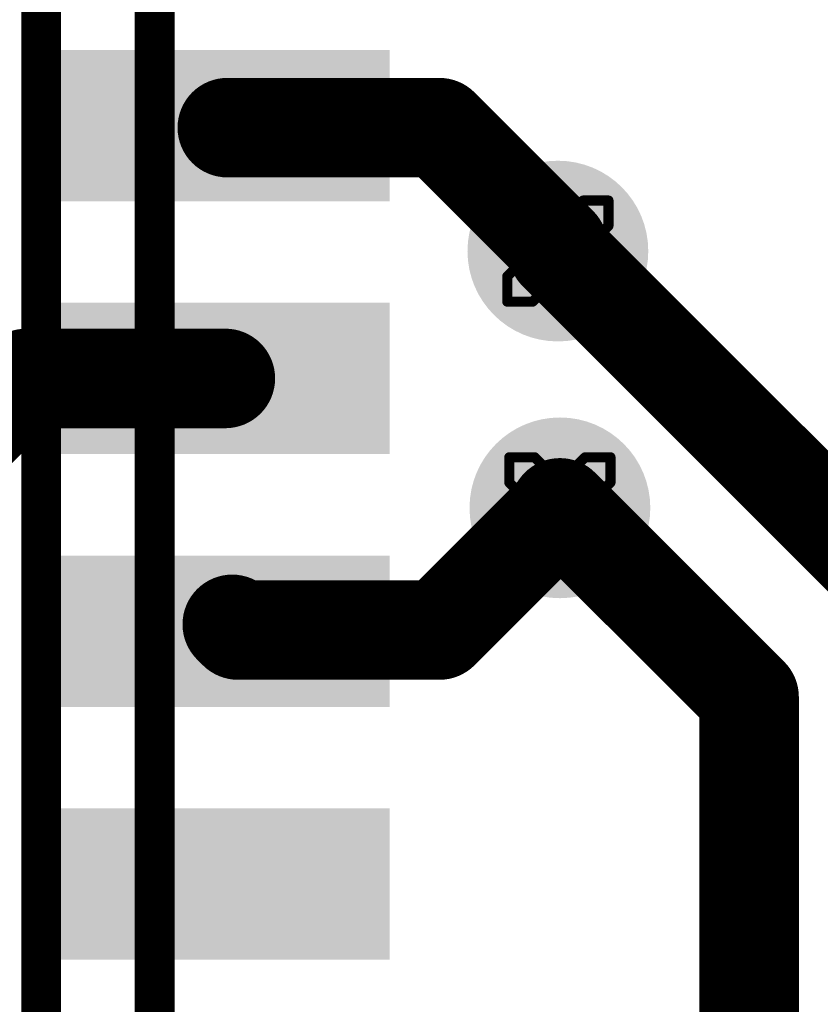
# Model space of a CAD drawing. Header units: inches. Extents: x -6 to 11.2, y -2.2 to 8.3.
# Tile 69 of 256: x 1.187 to 1.345, y 1.355 to 1.549. Entities that reach past the tile are written whole.
import ezdxf

# ---------------------------------------------------------------- set-up
doc = ezdxf.new("R2010")
doc.units = ezdxf.units.IN
doc.header["$MEASUREMENT"] = 0
for name, color, linetype in [('Board Layer Stack Bottom Solder', 6, 'Continuous'), ('Bottom Assembly', 56, 'Continuous'), ('Bottom Comp Body -Top13)-Comp Body -Bot14)', 56, 'Continuous'), ('Bottom Courtyard -Top15)-Courtyard -Bot16)', 56, 'Continuous'), ('Bottom Paste', 16, 'Continuous'), ('Drill Drawing', 1, 'Continuous'), ('Layer 1- Top', 1, 'Continuous'), ('Layer 2- GND', 16, 'Continuous'), ('Layer 5- Inner', 90, 'Continuous'), ('Layer 7- PWR', 76, 'Continuous'), ('Layer 8- Bottom', 5, 'Continuous'), ('Via Holes', 16, 'Continuous')]:
    doc.layers.add(name, color=color, linetype=linetype)

# ---------------------------------------------------------------- blocks, each defined once
blk = doc.blocks.new('FP_HX2326FNL_MFG_B_190')
at = {"layer": 'Board Layer Stack Bottom Solder'}
for points in [[(-0.18996, -0.13504), (-0.16004, -0.13504), (-0.16004, -0.2), (-0.18996, -0.2)], [(-0.13996, -0.13504), (-0.11004, -0.13504), (-0.11004, -0.2), (-0.13996, -0.2)], [(-0.08996, -0.13504), (-0.06004, -0.13504), (-0.06004, -0.2), (-0.08996, -0.2)], [(-0.03996, -0.13504), (-0.01004, -0.13504), (-0.01004, -0.2), (-0.03996, -0.2)]]:
    blk.add_hatch(color=6, dxfattribs=at).paths.add_polyline_path(points)
at = {"layer": 'Bottom Paste'}
for points in [[(-0.18996, -0.13504), (-0.16004, -0.13504), (-0.16004, -0.2), (-0.18996, -0.2)], [(-0.13996, -0.13504), (-0.11004, -0.13504), (-0.11004, -0.2), (-0.13996, -0.2)], [(-0.08996, -0.13504), (-0.06004, -0.13504), (-0.06004, -0.2), (-0.08996, -0.2)], [(-0.03996, -0.13504), (-0.01004, -0.13504), (-0.01004, -0.2), (-0.03996, -0.2)]]:
    blk.add_hatch(color=16, dxfattribs=at).paths.add_polyline_path(points)
at = {"layer": 'Layer 8- Bottom'}
for points in [[(-0.18996, -0.13504), (-0.16004, -0.13504), (-0.16004, -0.2), (-0.18996, -0.2)], [(-0.13996, -0.13504), (-0.11004, -0.13504), (-0.11004, -0.2), (-0.13996, -0.2)], [(-0.08996, -0.13504), (-0.06004, -0.13504), (-0.06004, -0.2), (-0.08996, -0.2)], [(-0.03996, -0.13504), (-0.01004, -0.13504), (-0.01004, -0.2), (-0.03996, -0.2)]]:
    blk.add_hatch(color=7, dxfattribs=at).paths.add_polyline_path(points)
at = {"layer": 'Bottom Assembly'}
blk.add_lwpolyline([(0.2565, -0.20394, 0.00787, 0.00787, 0), (-0.2565, -0.20394, 0.00787, 0.00787, 0)], format="xyseb", dxfattribs=at)
at = {"layer": 'Bottom Comp Body -Top13)-Comp Body -Bot14)'}
blk.add_lwpolyline([(0.25256, -0.1815, 0.00787, 0.00787, 0), (-0.25256, -0.1815, 0.00787, 0.00787, 0)], format="xyseb", dxfattribs=at)
at = {"layer": 'Bottom Courtyard -Top15)-Courtyard -Bot16)'}
blk.add_lwpolyline([(0.2565, -0.20394, 0.00787, 0.00787, 0), (-0.2565, -0.20394, 0.00787, 0.00787, 0)], format="xyseb", dxfattribs=at)

msp = doc.modelspace()

# ---------------------------------------------------------------- hatches: boundary and pattern name
at = {"layer": 'Layer 1- Top'}
h = msp.add_hatch(color=7, dxfattribs=at)
edge = h.paths.add_edge_path()
edge.add_arc((1.29291, 1.50354), 0.01575, 0, 360)
h = msp.add_hatch(color=7, dxfattribs=at)
edge = h.paths.add_edge_path()
edge.add_arc((1.29331, 1.45276), 0.01575, 0, 360)
at = {"layer": 'Layer 2- GND'}
h = msp.add_hatch(color=7, dxfattribs=at)
edge = h.paths.add_edge_path()
edge.add_arc((1.29291, 1.50354), 0.01787, 0, 360)
h = msp.add_hatch(color=7, dxfattribs=at)
edge = h.paths.add_edge_path()
edge.add_arc((1.29331, 1.45276), 0.01787, 0, 360)
at = {"layer": 'Layer 5- Inner'}
h = msp.add_hatch(color=7, dxfattribs=at)
edge = h.paths.add_edge_path()
edge.add_arc((1.29291, 1.50354), 0.01575, 0, 360)
h = msp.add_hatch(color=7, dxfattribs=at)
edge = h.paths.add_edge_path()
edge.add_arc((1.29331, 1.45276), 0.01575, 0, 360)
at = {"layer": 'Layer 7- PWR'}
h = msp.add_hatch(color=7, dxfattribs=at)
edge = h.paths.add_edge_path()
edge.add_arc((1.29291, 1.50354), 0.01787, 0, 360)
h = msp.add_hatch(color=7, dxfattribs=at)
edge = h.paths.add_edge_path()
edge.add_arc((1.29331, 1.45276), 0.01787, 0, 360)
at = {"layer": 'Layer 8- Bottom'}
h = msp.add_hatch(color=7, dxfattribs=at)
edge = h.paths.add_edge_path()
edge.add_arc((1.29291, 1.50354), 0.01575, 0, 360)
h = msp.add_hatch(color=7, dxfattribs=at)
edge = h.paths.add_edge_path()
edge.add_arc((1.29331, 1.45276), 0.01575, 0, 360)
at = {"layer": 'Via Holes'}
h = msp.add_hatch(color=7, dxfattribs=at)
edge = h.paths.add_edge_path()
edge.add_arc((1.29291, 1.50354), 0.00787, 0, 360)
h = msp.add_hatch(color=7, dxfattribs=at)
edge = h.paths.add_edge_path()
edge.add_arc((1.29331, 1.45276), 0.00787, 0, 360)

# ---------------------------------------------------------------- linework, layer by layer
at = {"layer": 'Drill Drawing'}
for points in [[(1.28291, 1.50854, 0.002, 0.002, 0), (1.28291, 1.51354, 0.002, 0.002, 0)], [(1.28291, 1.51354, 0.002, 0.002, 0), (1.28791, 1.51354, 0.002, 0.002, 0)], [(1.28791, 1.51354, 0.002, 0.002, 0), (1.29291, 1.50854, 0.002, 0.002, 0)], [(1.29291, 1.50854, 0.002, 0.002, 0), (1.29791, 1.51354, 0.002, 0.002, 0)], [(1.29791, 1.51354, 0.002, 0.002, 0), (1.30291, 1.51354, 0.002, 0.002, 0)], [(1.30291, 1.50854, 0.002, 0.002, 0), (1.30291, 1.51354, 0.002, 0.002, 0)], [(1.28291, 1.50854, 0.002, 0.002, 0), (1.28791, 1.50354, 0.002, 0.002, 0)], [(1.28691, 1.50654, 0.002, 0.002, 0), (1.28691, 1.50954, 0.002, 0.002, 0)], [(1.28691, 1.50954, 0.002, 0.002, 0), (1.28991, 1.50954, 0.002, 0.002, 0)], [(1.28991, 1.50954, 0.002, 0.002, 0), (1.29291, 1.50654, 0.002, 0.002, 0)], [(1.29291, 1.50654, 0.002, 0.002, 0), (1.29591, 1.50954, 0.002, 0.002, 0)], [(1.29591, 1.50954, 0.002, 0.002, 0), (1.29891, 1.50954, 0.002, 0.002, 0)], [(1.29791, 1.50354, 0.002, 0.002, 0), (1.30291, 1.50854, 0.002, 0.002, 0)], [(1.29891, 1.50654, 0.002, 0.002, 0), (1.29891, 1.50954, 0.002, 0.002, 0)], [(1.28691, 1.50654, 0.002, 0.002, 0), (1.28991, 1.50354, 0.002, 0.002, 0)], [(1.29591, 1.50354, 0.002, 0.002, 0), (1.29891, 1.50654, 0.002, 0.002, 0)], [(1.28291, 1.49854, 0.002, 0.002, 0), (1.28791, 1.50354, 0.002, 0.002, 0)], [(1.28691, 1.50054, 0.002, 0.002, 0), (1.28991, 1.50354, 0.002, 0.002, 0)], [(1.29591, 1.50354, 0.002, 0.002, 0), (1.29891, 1.50054, 0.002, 0.002, 0)], [(1.29791, 1.50354, 0.002, 0.002, 0), (1.30291, 1.49854, 0.002, 0.002, 0)], [(1.28691, 1.49754, 0.002, 0.002, 0), (1.28691, 1.50054, 0.002, 0.002, 0)], [(1.28991, 1.49754, 0.002, 0.002, 0), (1.29291, 1.50054, 0.002, 0.002, 0)], [(1.29291, 1.50054, 0.002, 0.002, 0), (1.29591, 1.49754, 0.002, 0.002, 0)], [(1.29891, 1.49754, 0.002, 0.002, 0), (1.29891, 1.50054, 0.002, 0.002, 0)], [(1.28291, 1.49354, 0.002, 0.002, 0), (1.28291, 1.49854, 0.002, 0.002, 0)], [(1.28791, 1.49354, 0.002, 0.002, 0), (1.29291, 1.49854, 0.002, 0.002, 0)], [(1.29291, 1.49854, 0.002, 0.002, 0), (1.29791, 1.49354, 0.002, 0.002, 0)], [(1.30291, 1.49354, 0.002, 0.002, 0), (1.30291, 1.49854, 0.002, 0.002, 0)], [(1.28691, 1.49754, 0.002, 0.002, 0), (1.28991, 1.49754, 0.002, 0.002, 0)], [(1.29591, 1.49754, 0.002, 0.002, 0), (1.29891, 1.49754, 0.002, 0.002, 0)], [(1.28291, 1.49354, 0.002, 0.002, 0), (1.28791, 1.49354, 0.002, 0.002, 0)], [(1.29791, 1.49354, 0.002, 0.002, 0), (1.30291, 1.49354, 0.002, 0.002, 0)], [(1.28331, 1.45776, 0.002, 0.002, 0), (1.28331, 1.46276, 0.002, 0.002, 0)], [(1.28331, 1.46276, 0.002, 0.002, 0), (1.28831, 1.46276, 0.002, 0.002, 0)], [(1.28831, 1.46276, 0.002, 0.002, 0), (1.29331, 1.45776, 0.002, 0.002, 0)], [(1.29331, 1.45776, 0.002, 0.002, 0), (1.29831, 1.46276, 0.002, 0.002, 0)], [(1.29831, 1.46276, 0.002, 0.002, 0), (1.30331, 1.46276, 0.002, 0.002, 0)], [(1.30331, 1.45776, 0.002, 0.002, 0), (1.30331, 1.46276, 0.002, 0.002, 0)], [(1.28331, 1.45776, 0.002, 0.002, 0), (1.28831, 1.45276, 0.002, 0.002, 0)], [(1.28731, 1.45576, 0.002, 0.002, 0), (1.28731, 1.45876, 0.002, 0.002, 0)], [(1.28731, 1.45876, 0.002, 0.002, 0), (1.29031, 1.45876, 0.002, 0.002, 0)], [(1.29031, 1.45876, 0.002, 0.002, 0), (1.29331, 1.45576, 0.002, 0.002, 0)], [(1.29331, 1.45576, 0.002, 0.002, 0), (1.29631, 1.45876, 0.002, 0.002, 0)], [(1.29631, 1.45876, 0.002, 0.002, 0), (1.29931, 1.45876, 0.002, 0.002, 0)], [(1.29831, 1.45276, 0.002, 0.002, 0), (1.30331, 1.45776, 0.002, 0.002, 0)], [(1.29931, 1.45576, 0.002, 0.002, 0), (1.29931, 1.45876, 0.002, 0.002, 0)], [(1.28731, 1.45576, 0.002, 0.002, 0), (1.29031, 1.45276, 0.002, 0.002, 0)], [(1.29631, 1.45276, 0.002, 0.002, 0), (1.29931, 1.45576, 0.002, 0.002, 0)], [(1.28331, 1.44776, 0.002, 0.002, 0), (1.28831, 1.45276, 0.002, 0.002, 0)], [(1.28731, 1.44976, 0.002, 0.002, 0), (1.29031, 1.45276, 0.002, 0.002, 0)], [(1.29631, 1.45276, 0.002, 0.002, 0), (1.29931, 1.44976, 0.002, 0.002, 0)], [(1.29831, 1.45276, 0.002, 0.002, 0), (1.30331, 1.44776, 0.002, 0.002, 0)], [(1.28731, 1.44676, 0.002, 0.002, 0), (1.28731, 1.44976, 0.002, 0.002, 0)], [(1.29031, 1.44676, 0.002, 0.002, 0), (1.29331, 1.44976, 0.002, 0.002, 0)], [(1.29331, 1.44976, 0.002, 0.002, 0), (1.29631, 1.44676, 0.002, 0.002, 0)], [(1.29931, 1.44676, 0.002, 0.002, 0), (1.29931, 1.44976, 0.002, 0.002, 0)], [(1.28331, 1.44276, 0.002, 0.002, 0), (1.28331, 1.44776, 0.002, 0.002, 0)], [(1.28731, 1.44676, 0.002, 0.002, 0), (1.29031, 1.44676, 0.002, 0.002, 0)], [(1.28831, 1.44276, 0.002, 0.002, 0), (1.29331, 1.44776, 0.002, 0.002, 0)], [(1.29331, 1.44776, 0.002, 0.002, 0), (1.29831, 1.44276, 0.002, 0.002, 0)], [(1.29631, 1.44676, 0.002, 0.002, 0), (1.29931, 1.44676, 0.002, 0.002, 0)], [(1.30331, 1.44276, 0.002, 0.002, 0), (1.30331, 1.44776, 0.002, 0.002, 0)], [(1.28331, 1.44276, 0.002, 0.002, 0), (1.28831, 1.44276, 0.002, 0.002, 0)], [(1.29831, 1.44276, 0.002, 0.002, 0), (1.30331, 1.44276, 0.002, 0.002, 0)]]:
    msp.add_lwpolyline(points, format="xyseb", dxfattribs=at)
for points in [[(1.28241, 1.51354, 0.001, 0.001, 1), (1.28341, 1.51354, 0.001, 0.001, 1)], [(1.28241, 1.51354, 0.001, 0.001, 1), (1.28341, 1.51354, 0.001, 0.001, 1)], [(1.28741, 1.51354, 0.001, 0.001, 1), (1.28841, 1.51354, 0.001, 0.001, 1)], [(1.28741, 1.51354, 0.001, 0.001, 1), (1.28841, 1.51354, 0.001, 0.001, 1)], [(1.29741, 1.51354, 0.001, 0.001, 1), (1.29841, 1.51354, 0.001, 0.001, 1)], [(1.29741, 1.51354, 0.001, 0.001, 1), (1.29841, 1.51354, 0.001, 0.001, 1)], [(1.30241, 1.51354, 0.001, 0.001, 1), (1.30341, 1.51354, 0.001, 0.001, 1)], [(1.30241, 1.51354, 0.001, 0.001, 1), (1.30341, 1.51354, 0.001, 0.001, 1)], [(1.28241, 1.50854, 0.001, 0.001, 1), (1.28341, 1.50854, 0.001, 0.001, 1)], [(1.28241, 1.50854, 0.001, 0.001, 1), (1.28341, 1.50854, 0.001, 0.001, 1)], [(1.28641, 1.50954, 0.001, 0.001, 1), (1.28741, 1.50954, 0.001, 0.001, 1)], [(1.28641, 1.50954, 0.001, 0.001, 1), (1.28741, 1.50954, 0.001, 0.001, 1)], [(1.28941, 1.50954, 0.001, 0.001, 1), (1.29041, 1.50954, 0.001, 0.001, 1)], [(1.28941, 1.50954, 0.001, 0.001, 1), (1.29041, 1.50954, 0.001, 0.001, 1)], [(1.29241, 1.50854, 0.001, 0.001, 1), (1.29341, 1.50854, 0.001, 0.001, 1)], [(1.29241, 1.50854, 0.001, 0.001, 1), (1.29341, 1.50854, 0.001, 0.001, 1)], [(1.29541, 1.50954, 0.001, 0.001, 1), (1.29641, 1.50954, 0.001, 0.001, 1)], [(1.29541, 1.50954, 0.001, 0.001, 1), (1.29641, 1.50954, 0.001, 0.001, 1)], [(1.29841, 1.50954, 0.001, 0.001, 1), (1.29941, 1.50954, 0.001, 0.001, 1)], [(1.29841, 1.50954, 0.001, 0.001, 1), (1.29941, 1.50954, 0.001, 0.001, 1)], [(1.30241, 1.50854, 0.001, 0.001, 1), (1.30341, 1.50854, 0.001, 0.001, 1)], [(1.30241, 1.50854, 0.001, 0.001, 1), (1.30341, 1.50854, 0.001, 0.001, 1)], [(1.28641, 1.50654, 0.001, 0.001, 1), (1.28741, 1.50654, 0.001, 0.001, 1)], [(1.28641, 1.50654, 0.001, 0.001, 1), (1.28741, 1.50654, 0.001, 0.001, 1)], [(1.29241, 1.50654, 0.001, 0.001, 1), (1.29341, 1.50654, 0.001, 0.001, 1)], [(1.29241, 1.50654, 0.001, 0.001, 1), (1.29341, 1.50654, 0.001, 0.001, 1)], [(1.29841, 1.50654, 0.001, 0.001, 1), (1.29941, 1.50654, 0.001, 0.001, 1)], [(1.29841, 1.50654, 0.001, 0.001, 1), (1.29941, 1.50654, 0.001, 0.001, 1)], [(1.28741, 1.50354, 0.001, 0.001, 1), (1.28841, 1.50354, 0.001, 0.001, 1)], [(1.28741, 1.50354, 0.001, 0.001, 1), (1.28841, 1.50354, 0.001, 0.001, 1)], [(1.28941, 1.50354, 0.001, 0.001, 1), (1.29041, 1.50354, 0.001, 0.001, 1)], [(1.28941, 1.50354, 0.001, 0.001, 1), (1.29041, 1.50354, 0.001, 0.001, 1)], [(1.29541, 1.50354, 0.001, 0.001, 1), (1.29641, 1.50354, 0.001, 0.001, 1)], [(1.29541, 1.50354, 0.001, 0.001, 1), (1.29641, 1.50354, 0.001, 0.001, 1)], [(1.29741, 1.50354, 0.001, 0.001, 1), (1.29841, 1.50354, 0.001, 0.001, 1)], [(1.29741, 1.50354, 0.001, 0.001, 1), (1.29841, 1.50354, 0.001, 0.001, 1)], [(1.28641, 1.50054, 0.001, 0.001, 1), (1.28741, 1.50054, 0.001, 0.001, 1)], [(1.28641, 1.50054, 0.001, 0.001, 1), (1.28741, 1.50054, 0.001, 0.001, 1)], [(1.29241, 1.50054, 0.001, 0.001, 1), (1.29341, 1.50054, 0.001, 0.001, 1)], [(1.29241, 1.50054, 0.001, 0.001, 1), (1.29341, 1.50054, 0.001, 0.001, 1)], [(1.29841, 1.50054, 0.001, 0.001, 1), (1.29941, 1.50054, 0.001, 0.001, 1)], [(1.29841, 1.50054, 0.001, 0.001, 1), (1.29941, 1.50054, 0.001, 0.001, 1)], [(1.28241, 1.49854, 0.001, 0.001, 1), (1.28341, 1.49854, 0.001, 0.001, 1)], [(1.28241, 1.49854, 0.001, 0.001, 1), (1.28341, 1.49854, 0.001, 0.001, 1)], [(1.29241, 1.49854, 0.001, 0.001, 1), (1.29341, 1.49854, 0.001, 0.001, 1)], [(1.29241, 1.49854, 0.001, 0.001, 1), (1.29341, 1.49854, 0.001, 0.001, 1)], [(1.30241, 1.49854, 0.001, 0.001, 1), (1.30341, 1.49854, 0.001, 0.001, 1)], [(1.30241, 1.49854, 0.001, 0.001, 1), (1.30341, 1.49854, 0.001, 0.001, 1)], [(1.28641, 1.49754, 0.001, 0.001, 1), (1.28741, 1.49754, 0.001, 0.001, 1)], [(1.28641, 1.49754, 0.001, 0.001, 1), (1.28741, 1.49754, 0.001, 0.001, 1)], [(1.28941, 1.49754, 0.001, 0.001, 1), (1.29041, 1.49754, 0.001, 0.001, 1)], [(1.28941, 1.49754, 0.001, 0.001, 1), (1.29041, 1.49754, 0.001, 0.001, 1)], [(1.29541, 1.49754, 0.001, 0.001, 1), (1.29641, 1.49754, 0.001, 0.001, 1)], [(1.29541, 1.49754, 0.001, 0.001, 1), (1.29641, 1.49754, 0.001, 0.001, 1)], [(1.29841, 1.49754, 0.001, 0.001, 1), (1.29941, 1.49754, 0.001, 0.001, 1)], [(1.29841, 1.49754, 0.001, 0.001, 1), (1.29941, 1.49754, 0.001, 0.001, 1)], [(1.28241, 1.49354, 0.001, 0.001, 1), (1.28341, 1.49354, 0.001, 0.001, 1)], [(1.28241, 1.49354, 0.001, 0.001, 1), (1.28341, 1.49354, 0.001, 0.001, 1)], [(1.28741, 1.49354, 0.001, 0.001, 1), (1.28841, 1.49354, 0.001, 0.001, 1)], [(1.28741, 1.49354, 0.001, 0.001, 1), (1.28841, 1.49354, 0.001, 0.001, 1)], [(1.29741, 1.49354, 0.001, 0.001, 1), (1.29841, 1.49354, 0.001, 0.001, 1)], [(1.29741, 1.49354, 0.001, 0.001, 1), (1.29841, 1.49354, 0.001, 0.001, 1)], [(1.30241, 1.49354, 0.001, 0.001, 1), (1.30341, 1.49354, 0.001, 0.001, 1)], [(1.30241, 1.49354, 0.001, 0.001, 1), (1.30341, 1.49354, 0.001, 0.001, 1)], [(1.28281, 1.46276, 0.001, 0.001, 1), (1.28381, 1.46276, 0.001, 0.001, 1)], [(1.28281, 1.46276, 0.001, 0.001, 1), (1.28381, 1.46276, 0.001, 0.001, 1)], [(1.28781, 1.46276, 0.001, 0.001, 1), (1.28881, 1.46276, 0.001, 0.001, 1)], [(1.28781, 1.46276, 0.001, 0.001, 1), (1.28881, 1.46276, 0.001, 0.001, 1)], [(1.29781, 1.46276, 0.001, 0.001, 1), (1.29881, 1.46276, 0.001, 0.001, 1)], [(1.29781, 1.46276, 0.001, 0.001, 1), (1.29881, 1.46276, 0.001, 0.001, 1)], [(1.30281, 1.46276, 0.001, 0.001, 1), (1.30381, 1.46276, 0.001, 0.001, 1)], [(1.30281, 1.46276, 0.001, 0.001, 1), (1.30381, 1.46276, 0.001, 0.001, 1)], [(1.28281, 1.45776, 0.001, 0.001, 1), (1.28381, 1.45776, 0.001, 0.001, 1)], [(1.28281, 1.45776, 0.001, 0.001, 1), (1.28381, 1.45776, 0.001, 0.001, 1)], [(1.28681, 1.45876, 0.001, 0.001, 1), (1.28781, 1.45876, 0.001, 0.001, 1)], [(1.28681, 1.45876, 0.001, 0.001, 1), (1.28781, 1.45876, 0.001, 0.001, 1)], [(1.28981, 1.45876, 0.001, 0.001, 1), (1.29081, 1.45876, 0.001, 0.001, 1)], [(1.28981, 1.45876, 0.001, 0.001, 1), (1.29081, 1.45876, 0.001, 0.001, 1)], [(1.29281, 1.45776, 0.001, 0.001, 1), (1.29381, 1.45776, 0.001, 0.001, 1)], [(1.29281, 1.45776, 0.001, 0.001, 1), (1.29381, 1.45776, 0.001, 0.001, 1)], [(1.29581, 1.45876, 0.001, 0.001, 1), (1.29681, 1.45876, 0.001, 0.001, 1)], [(1.29581, 1.45876, 0.001, 0.001, 1), (1.29681, 1.45876, 0.001, 0.001, 1)], [(1.29881, 1.45876, 0.001, 0.001, 1), (1.29981, 1.45876, 0.001, 0.001, 1)], [(1.29881, 1.45876, 0.001, 0.001, 1), (1.29981, 1.45876, 0.001, 0.001, 1)], [(1.30281, 1.45776, 0.001, 0.001, 1), (1.30381, 1.45776, 0.001, 0.001, 1)], [(1.30281, 1.45776, 0.001, 0.001, 1), (1.30381, 1.45776, 0.001, 0.001, 1)], [(1.28681, 1.45576, 0.001, 0.001, 1), (1.28781, 1.45576, 0.001, 0.001, 1)], [(1.28681, 1.45576, 0.001, 0.001, 1), (1.28781, 1.45576, 0.001, 0.001, 1)], [(1.29281, 1.45576, 0.001, 0.001, 1), (1.29381, 1.45576, 0.001, 0.001, 1)], [(1.29281, 1.45576, 0.001, 0.001, 1), (1.29381, 1.45576, 0.001, 0.001, 1)], [(1.29881, 1.45576, 0.001, 0.001, 1), (1.29981, 1.45576, 0.001, 0.001, 1)], [(1.29881, 1.45576, 0.001, 0.001, 1), (1.29981, 1.45576, 0.001, 0.001, 1)], [(1.28781, 1.45276, 0.001, 0.001, 1), (1.28881, 1.45276, 0.001, 0.001, 1)], [(1.28781, 1.45276, 0.001, 0.001, 1), (1.28881, 1.45276, 0.001, 0.001, 1)], [(1.28981, 1.45276, 0.001, 0.001, 1), (1.29081, 1.45276, 0.001, 0.001, 1)], [(1.28981, 1.45276, 0.001, 0.001, 1), (1.29081, 1.45276, 0.001, 0.001, 1)], [(1.29581, 1.45276, 0.001, 0.001, 1), (1.29681, 1.45276, 0.001, 0.001, 1)], [(1.29581, 1.45276, 0.001, 0.001, 1), (1.29681, 1.45276, 0.001, 0.001, 1)], [(1.29781, 1.45276, 0.001, 0.001, 1), (1.29881, 1.45276, 0.001, 0.001, 1)], [(1.29781, 1.45276, 0.001, 0.001, 1), (1.29881, 1.45276, 0.001, 0.001, 1)], [(1.28681, 1.44976, 0.001, 0.001, 1), (1.28781, 1.44976, 0.001, 0.001, 1)], [(1.28681, 1.44976, 0.001, 0.001, 1), (1.28781, 1.44976, 0.001, 0.001, 1)], [(1.29281, 1.44976, 0.001, 0.001, 1), (1.29381, 1.44976, 0.001, 0.001, 1)], [(1.29281, 1.44976, 0.001, 0.001, 1), (1.29381, 1.44976, 0.001, 0.001, 1)], [(1.29881, 1.44976, 0.001, 0.001, 1), (1.29981, 1.44976, 0.001, 0.001, 1)], [(1.29881, 1.44976, 0.001, 0.001, 1), (1.29981, 1.44976, 0.001, 0.001, 1)], [(1.28281, 1.44776, 0.001, 0.001, 1), (1.28381, 1.44776, 0.001, 0.001, 1)], [(1.28281, 1.44776, 0.001, 0.001, 1), (1.28381, 1.44776, 0.001, 0.001, 1)], [(1.28681, 1.44676, 0.001, 0.001, 1), (1.28781, 1.44676, 0.001, 0.001, 1)], [(1.28681, 1.44676, 0.001, 0.001, 1), (1.28781, 1.44676, 0.001, 0.001, 1)], [(1.28981, 1.44676, 0.001, 0.001, 1), (1.29081, 1.44676, 0.001, 0.001, 1)], [(1.28981, 1.44676, 0.001, 0.001, 1), (1.29081, 1.44676, 0.001, 0.001, 1)], [(1.29281, 1.44776, 0.001, 0.001, 1), (1.29381, 1.44776, 0.001, 0.001, 1)], [(1.29281, 1.44776, 0.001, 0.001, 1), (1.29381, 1.44776, 0.001, 0.001, 1)], [(1.29581, 1.44676, 0.001, 0.001, 1), (1.29681, 1.44676, 0.001, 0.001, 1)], [(1.29581, 1.44676, 0.001, 0.001, 1), (1.29681, 1.44676, 0.001, 0.001, 1)], [(1.29881, 1.44676, 0.001, 0.001, 1), (1.29981, 1.44676, 0.001, 0.001, 1)], [(1.29881, 1.44676, 0.001, 0.001, 1), (1.29981, 1.44676, 0.001, 0.001, 1)], [(1.30281, 1.44776, 0.001, 0.001, 1), (1.30381, 1.44776, 0.001, 0.001, 1)], [(1.30281, 1.44776, 0.001, 0.001, 1), (1.30381, 1.44776, 0.001, 0.001, 1)], [(1.28281, 1.44276, 0.001, 0.001, 1), (1.28381, 1.44276, 0.001, 0.001, 1)], [(1.28281, 1.44276, 0.001, 0.001, 1), (1.28381, 1.44276, 0.001, 0.001, 1)], [(1.28781, 1.44276, 0.001, 0.001, 1), (1.28881, 1.44276, 0.001, 0.001, 1)], [(1.28781, 1.44276, 0.001, 0.001, 1), (1.28881, 1.44276, 0.001, 0.001, 1)], [(1.29781, 1.44276, 0.001, 0.001, 1), (1.29881, 1.44276, 0.001, 0.001, 1)], [(1.29781, 1.44276, 0.001, 0.001, 1), (1.29881, 1.44276, 0.001, 0.001, 1)], [(1.30281, 1.44276, 0.001, 0.001, 1), (1.30381, 1.44276, 0.001, 0.001, 1)], [(1.30281, 1.44276, 0.001, 0.001, 1), (1.30381, 1.44276, 0.001, 0.001, 1)]]:
    msp.add_lwpolyline(points, format="xyseb", close=True, dxfattribs=at)
at = {"layer": 'Layer 5- Inner'}
for points in [[(1.29291, 1.50354, 0.01969, 0.01969, 0), (1.37126, 1.4252, 0.01969, 0.01969, 0)], [(1.29331, 1.45276, 0.01969, 0.01969, 0), (1.33071, 1.41535, 0.01969, 0.01969, 0)], [(1.33071, 1.17438, 0.01969, 0.01969, 0), (1.33071, 1.41535, 0.01969, 0.01969, 0)]]:
    msp.add_lwpolyline(points, format="xyseb", dxfattribs=at)
for points in [[(1.28799, 1.50354, 0.00984, 0.00984, 1), (1.29783, 1.50354, 0.00984, 0.00984, 1)], [(1.28839, 1.45276, 0.00984, 0.00984, 1), (1.29823, 1.45276, 0.00984, 0.00984, 1)], [(1.32579, 1.41535, 0.00984, 0.00984, 1), (1.33563, 1.41535, 0.00984, 0.00984, 1)], [(1.32579, 1.41535, 0.00984, 0.00984, 1), (1.33563, 1.41535, 0.00984, 0.00984, 1)]]:
    msp.add_lwpolyline(points, format="xyseb", close=True, dxfattribs=at)
at = {"layer": 'Layer 8- Bottom'}
for p, q in [((1.18469, 1.48228), (1.22717, 1.48228)), ((1.22717, 1.48228), (1.22717, 1.47441)), ((1.22717, 1.47441), (1.18469, 1.47441))]:
    msp.add_line(p, q, dxfattribs=at)
for points in [[(1.22756, 1.52795, 0.01969, 0.01969, 0), (1.26949, 1.52795, 0.01969, 0.01969, 0)], [(1.26949, 1.52795, 0.01969, 0.01969, 0), (1.29291, 1.50453, 0.01969, 0.01969, 0)], [(1.22717, 1.52835, 0.01181, 0.01181, 0), (1.22756, 1.52795, 0.01181, 0.01181, 0)], [(1.29291, 1.50354, 0.01969, 0.01969, 0), (1.29291, 1.50453, 0.01969, 0.01969, 0)], [(1.17194, 1.4625, 0.01969, 0.01969, 0), (1.1878, 1.47835, 0.01969, 0.01969, 0)], [(1.1878, 1.47835, 0.01969, 0.01969, 0), (1.22717, 1.47835, 0.01969, 0.01969, 0)], [(1.29331, 1.45241, 0.01969, 0.01969, 0), (1.29331, 1.45276, 0.01969, 0.01969, 0)], [(1.26949, 1.42859, 0.01969, 0.01969, 0), (1.29331, 1.45241, 0.01969, 0.01969, 0)], [(1.22854, 1.42972, 0.01969, 0.01969, 0), (1.22968, 1.42859, 0.01969, 0.01969, 0)], [(1.22968, 1.42859, 0.01969, 0.01969, 0), (1.26949, 1.42859, 0.01969, 0.01969, 0)], [(1.22717, 1.42835, 0.01181, 0.01181, 0), (1.22854, 1.42972, 0.01181, 0.01181, 0)]]:
    msp.add_lwpolyline(points, format="xyseb", dxfattribs=at)
for points in [[(1.22264, 1.52795, 0.00984, 0.00984, 1), (1.23248, 1.52795, 0.00984, 0.00984, 1)], [(1.26457, 1.52795, 0.00984, 0.00984, 1), (1.27441, 1.52795, 0.00984, 0.00984, 1)], [(1.26457, 1.52795, 0.00984, 0.00984, 1), (1.27441, 1.52795, 0.00984, 0.00984, 1)], [(1.22421, 1.52835, 0.00591, 0.00591, 1), (1.23012, 1.52835, 0.00591, 0.00591, 1)], [(1.22461, 1.52795, 0.00591, 0.00591, 1), (1.23051, 1.52795, 0.00591, 0.00591, 1)], [(1.28799, 1.50453, 0.00984, 0.00984, 1), (1.29783, 1.50453, 0.00984, 0.00984, 1)], [(1.28799, 1.50453, 0.00984, 0.00984, 1), (1.29783, 1.50453, 0.00984, 0.00984, 1)], [(1.28799, 1.50354, 0.00984, 0.00984, 1), (1.29783, 1.50354, 0.00984, 0.00984, 1)], [(1.18287, 1.47835, 0.00984, 0.00984, 1), (1.19272, 1.47835, 0.00984, 0.00984, 1)], [(1.18287, 1.47835, 0.00984, 0.00984, 1), (1.19272, 1.47835, 0.00984, 0.00984, 1)], [(1.22224, 1.47835, 0.00984, 0.00984, 1), (1.23209, 1.47835, 0.00984, 0.00984, 1)], [(1.28839, 1.45276, 0.00984, 0.00984, 1), (1.29823, 1.45276, 0.00984, 0.00984, 1)], [(1.28839, 1.45241, 0.00984, 0.00984, 1), (1.29823, 1.45241, 0.00984, 0.00984, 1)], [(1.28839, 1.45241, 0.00984, 0.00984, 1), (1.29823, 1.45241, 0.00984, 0.00984, 1)], [(1.22362, 1.42972, 0.00984, 0.00984, 1), (1.23346, 1.42972, 0.00984, 0.00984, 1)], [(1.22476, 1.42859, 0.00984, 0.00984, 1), (1.2346, 1.42859, 0.00984, 0.00984, 1)], [(1.22476, 1.42859, 0.00984, 0.00984, 1), (1.2346, 1.42859, 0.00984, 0.00984, 1)], [(1.26457, 1.42859, 0.00984, 0.00984, 1), (1.27441, 1.42859, 0.00984, 0.00984, 1)], [(1.26457, 1.42859, 0.00984, 0.00984, 1), (1.27441, 1.42859, 0.00984, 0.00984, 1)], [(1.22559, 1.42972, 0.00591, 0.00591, 1), (1.2315, 1.42972, 0.00591, 0.00591, 1)], [(1.22421, 1.42835, 0.00591, 0.00591, 1), (1.23012, 1.42835, 0.00591, 0.00591, 1)]]:
    msp.add_lwpolyline(points, format="xyseb", close=True, dxfattribs=at)

# ---------------------------------------------------------------- block references
at = {"rotation": 270}
msp.add_blockref('FP_HX2326FNL_MFG_B_190', (1.39469, 1.35335), dxfattribs=at)

doc.saveas('drawing.dxf')
